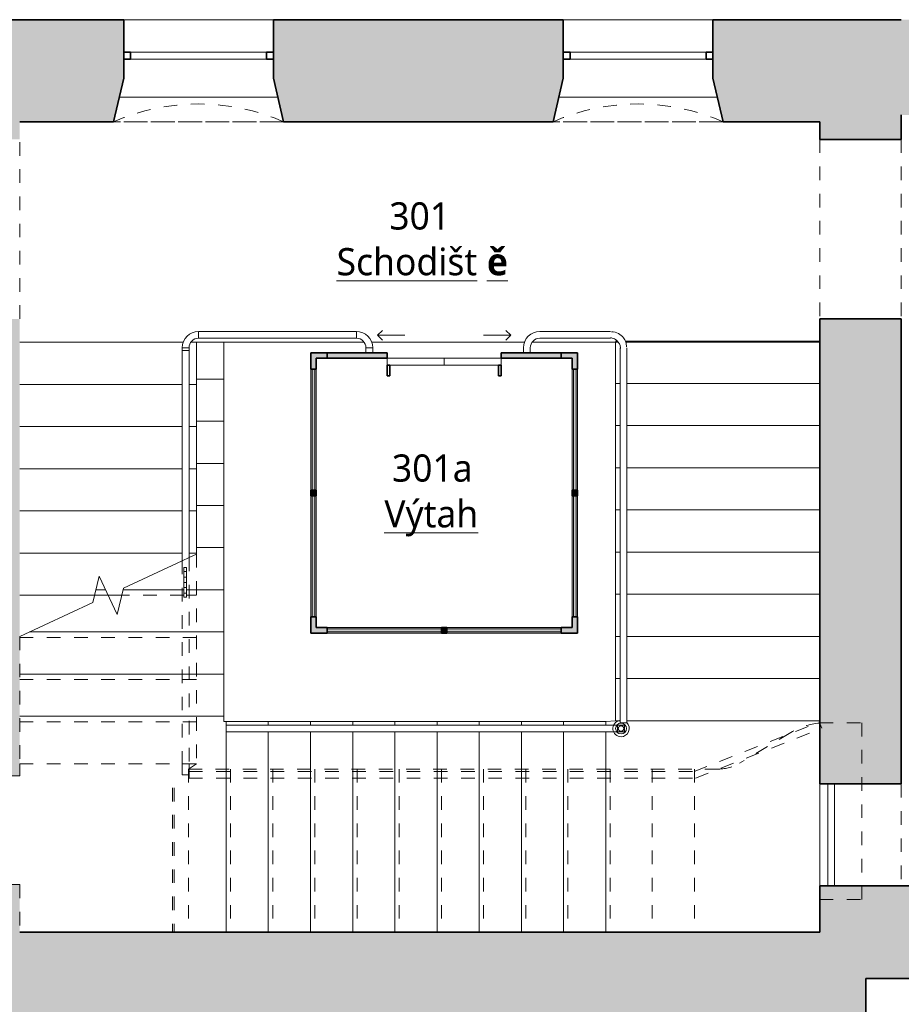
# Model space of a CAD drawing. Header units: metres. Extents: x -0.2 to 44.7, y -1.1 to 28.
# Tile 4 of 11: x 11.3 to 17.8, y 7.5 to 14.7. Entities that reach past the tile are written whole.
import ezdxf

# ---------------------------------------------------------------- set-up
doc = ezdxf.new("R2010")
doc.units = ezdxf.units.M
for name, pattern in [('AV - Carkovana 2mm', [0.0027, 0.002, -0.0007]), ('AV - Cerch_ 1 tecka 4mm', [0.006, 0.004, -0.001, 0, -0.001]), ('AV - Cerch_ 2 tecky 2mm', [0.0038, 0.002, -0.0006, 0, -0.0006, 0, -0.0006]), ('AV - Cerch_ 2 tecky 4mm', [0.008, 0.004, -0.0015, 0, -0.001, 0, -0.0015])]:
    doc.linetypes.add(name, pattern=pattern)
doc.layers.add('AV-MISTNOSTI', color=5, linetype='Continuous', lineweight=5, true_color=0x0000ff)
doc.layers.add('AV-SRAFY', color=7, linetype='Continuous', lineweight=35)
doc.layers.add('AV-STAVBA', color=7, linetype='Continuous', lineweight=18)
doc.styles.add('Trebuchet MS_B', font='trebuc.ttf', dxfattribs={"height": 0.2})

# ---------------------------------------------------------------- blocks, each defined once
blk = doc.blocks.new('GM_Otvor_obdélníkový - 1320x2750-1000893-3NP')
at = {"layer": 'AV-STAVBA', "color": 254, "linetype": 'AV - Cerch_ 1 tecka 4mm', "lineweight": 13, "true_color": 0xcccccc}
for p, q in [((-0.66, 0.315), (0.66, 0.315)), ((-0.66, -0.315), (0.66, -0.315)), ((-0.66, -0.315), (0.66, -0.315))]:
    blk.add_line(p, q, dxfattribs=at)
blk = doc.blocks.new('GM_Otvor_obdélníkový - 1320x2750-1001117-3NP')
at = {"layer": 'AV-STAVBA', "color": 254, "linetype": 'AV - Cerch_ 1 tecka 4mm', "lineweight": 13, "true_color": 0xcccccc}
for p, q in [((-0.66, 0.3), (0.66, 0.3)), ((-0.66, -0.3), (0.66, -0.3)), ((-0.66, -0.3), (0.66, -0.3))]:
    blk.add_line(p, q, dxfattribs=at)
blk = doc.blocks.new('GM_Otvor_obdélníkový - 750x2500-1001405-3NP')
at = {"layer": 'AV-STAVBA', "color": 254, "linetype": 'AV - Cerch_ 1 tecka 4mm', "lineweight": 13, "true_color": 0xcccccc}
for p, q in [((-0.375, 0.3), (0.375, 0.3)), ((-0.375, -0.3), (0.375, -0.3)), ((-0.375, -0.3), (0.375, -0.3))]:
    blk.add_line(p, q, dxfattribs=at)
blk = doc.blocks.new('Systémový panel - Prosklený panel - Interiérový-1045395-3NP')
at = {"layer": 'AV-STAVBA', "true_color": 0xcccccc}
blk.add_hatch(color=254, dxfattribs=at).paths.add_polyline_path([(-0.445, 0.01), (-0.445, -0.01), (0.445, -0.01), (0.445, 0.01), (-0.322, 0.01)])
at = {"layer": 'AV-STAVBA', "color": 254, "true_color": 0xcccccc}
for p, q in [((0.445, 0.01), (-0.445, 0.01)), ((-0.445, 0.01), (-0.445, -0.01)), ((0.445, -0.01), (0.445, 0.01)), ((-0.445, -0.01), (0.445, -0.01))]:
    blk.add_line(p, q, dxfattribs=at)
blk = doc.blocks.new('Systémový panel - Prosklený panel - Interiérový-1045121-3NP')
at = {"layer": 'AV-STAVBA', "true_color": 0xcccccc}
blk.add_hatch(color=254, dxfattribs=at).paths.add_polyline_path([(-0.42, 0.01), (-0.42, -0.01), (0.42, -0.01), (0.42, 0.01)])
at = {"layer": 'AV-STAVBA', "color": 254, "true_color": 0xcccccc}
for p, q in [((0.42, 0.01), (-0.42, 0.01)), ((-0.42, 0.01), (-0.42, -0.01)), ((0.42, -0.01), (0.42, 0.01)), ((-0.42, -0.01), (0.42, -0.01))]:
    blk.add_line(p, q, dxfattribs=at)
blk = doc.blocks.new('L Corner Mullion - 100x100-1395317-3NP')
at = {"layer": 'AV-STAVBA', "true_color": 0xcccccc}
blk.add_hatch(color=254, dxfattribs=at).paths.add_polyline_path([(0.02, 0.1), (-0.02, 0.1), (-0.02, 0.02), (-0.1, 0.02), (-0.1, -0.02), (0.02, -0.02), (0.02, -0.0082)])
at = {"layer": 'AV-STAVBA', "color": 254, "lineweight": 35, "true_color": 0xcccccc}
for p, q in [((0.02, 0.1), (-0.02, 0.1)), ((-0.02, 0.1), (-0.02, 0.02)), ((0.02, -0.02), (0.02, 0.1)), ((-0.02, 0.02), (-0.1, 0.02)), ((-0.1, 0.02), (-0.1, -0.02)), ((-0.1, -0.02), (0.02, -0.02))]:
    blk.add_line(p, q, dxfattribs=at)
blk = doc.blocks.new('L Corner Mullion - 100x100-1395318-3NP')
at = {"layer": 'AV-STAVBA', "true_color": 0xcccccc}
blk.add_hatch(color=254, dxfattribs=at).paths.add_polyline_path([(0.02, 0.1), (0.02, -0.02), (-0.1, -0.02), (-0.1, 0.02), (-0.02, 0.02), (-0.02, 0.1)])
at = {"layer": 'AV-STAVBA', "color": 254, "lineweight": 35, "true_color": 0xcccccc}
for p, q in [((-0.02, 0.1), (0.02, 0.1)), ((-0.02, 0.02), (-0.02, 0.1)), ((0.02, 0.1), (0.02, -0.02)), ((-0.1, -0.02), (-0.1, 0.02)), ((-0.1, 0.02), (-0.02, 0.02)), ((0.02, -0.02), (-0.1, -0.02))]:
    blk.add_line(p, q, dxfattribs=at)
blk = doc.blocks.new('Obdélníková příčel - Koncepční příčel interiérová 40_40-1045116-3NP')
at = {"layer": 'AV-STAVBA', "true_color": 0xcccccc}
blk.add_hatch(color=254, dxfattribs=at).paths.add_polyline_path([(-0.02, -0.02), (-0.02, 0.02), (0.02, 0.02), (0.02, -0.02)])
at = {"layer": 'AV-STAVBA', "color": 254, "lineweight": 35, "true_color": 0xcccccc}
for p, q in [((-0.02, 0.02), (0.02, 0.02)), ((-0.02, -0.02), (-0.02, 0.02)), ((0.02, 0.02), (0.02, -0.02)), ((0.02, -0.02), (-0.02, -0.02))]:
    blk.add_line(p, q, dxfattribs=at)
blk = doc.blocks.new('L Corner Mullion - 100x100-1044972-3NP')
at = {"layer": 'AV-STAVBA', "true_color": 0xcccccc}
blk.add_hatch(color=254, dxfattribs=at).paths.add_polyline_path([(0.02, 0.1), (-0.02, 0.1), (-0.02, 0.02), (-0.1, 0.02), (-0.1, -0.02), (0.02, -0.02)])
at = {"layer": 'AV-STAVBA', "color": 254, "lineweight": 35, "true_color": 0xcccccc}
for p, q in [((0.02, 0.1), (-0.02, 0.1)), ((-0.02, 0.1), (-0.02, 0.02)), ((0.02, -0.02), (0.02, 0.1)), ((-0.02, 0.02), (-0.1, 0.02)), ((-0.1, 0.02), (-0.1, -0.02)), ((-0.1, -0.02), (0.02, -0.02))]:
    blk.add_line(p, q, dxfattribs=at)
blk = doc.blocks.new('Obdélníková příčel - Koncepční příčel interiérová 80_40-1045391-3NP')
at = {"layer": 'AV-STAVBA', "color": 254, "true_color": 0xcccccc}
for p, q in [((13.4248, 10.3582), (13.4248, 11.2482)), ((13.4648, 11.2482), (13.4648, 10.3582))]:
    blk.add_line(p, q, dxfattribs=at)
blk = doc.blocks.new('Obdélníková příčel - Koncepční příčel interiérová 80_40-1045120-3NP')
at = {"layer": 'AV-STAVBA', "color": 254, "true_color": 0xcccccc}
for p, q in [((14.4248, 10.2782), (15.2648, 10.2782)), ((15.2648, 10.2382), (14.4248, 10.2382))]:
    blk.add_line(p, q, dxfattribs=at)
blk = doc.blocks.new('WI_2-2_bez středního sloupku - 1100x2250-1255372-3NP')
at = {"layer": 'AV-STAVBA', "color": 254, "linetype": 'AV - Cerch_ 1 tecka 4mm', "lineweight": 13, "true_color": 0xcccccc}
for p, q in [((0.55, 0.375), (-0.55, 0.375)), ((0.55, -0.375), (-0.55, -0.375))]:
    blk.add_line(p, q, dxfattribs=at)
at = {"layer": 'AV-STAVBA', "color": 254, "lineweight": 35, "true_color": 0xcccccc}
for p, q in [((-0.5, 0.135), (-0.55, 0.135)), ((-0.55, 0.085), (-0.5, 0.085)), ((-0.5, 0.085), (-0.5, 0.135)), ((0.55, 0.135), (0.5, 0.135)), ((0.5, 0.135), (0.5, 0.085)), ((0.5, 0.085), (0.55, 0.085))]:
    blk.add_line(p, q, dxfattribs=at)
at = {"layer": 'AV-STAVBA', "color": 254, "true_color": 0xcccccc}
for p, q in [((-0.5, 0.135), (0.5, 0.135)), ((0.5, 0.085), (-0.5, 0.085))]:
    blk.add_line(p, q, dxfattribs=at)
blk = doc.blocks.new('GM_Nika se zkoseným ostěním a klenutým nadpražím - 1050x2350-1255415-3NP')
at = {"layer": 'AV-STAVBA', "color": 254, "linetype": 'AV - Cerch_ 1 tecka 4mm', "lineweight": 13, "true_color": 0xcccccc}
for p, q in [((0.55, 0.375), (-0.55, 0.375)), ((0.625, -0.375), (-0.625, -0.375))]:
    blk.add_line(p, q, dxfattribs=at)
blk.add_arc((0, -1.8071), 1.5625, 66.42182, 113.57818, dxfattribs=at)
blk = doc.blocks.new('GM_Nika_zkosené ostění - v900-1255914-3NP')
at = {"layer": 'AV-STAVBA', "color": 254, "linetype": 'AV - Cerch_ 1 tecka 4mm', "lineweight": 13, "true_color": 0xcccccc}
blk.add_line((-0.5, 0.375), (0.75, 0.375), dxfattribs=at)
blk = doc.blocks.new('Railing - BA_Zdobný sloupek zábradlí-1391636-3NP')
at = {"layer": 'AV-STAVBA', "color": 254, "true_color": 0xcccccc}
for p, q in [((0.025, 0.025), (-0.025, 0.025)), ((-0.025, 0.025), (-0.025, -0.025)), ((0.025, -0.025), (0.025, 0.025)), ((-0.025, -0.025), (0.025, -0.025))]:
    blk.add_line(p, q, dxfattribs=at)
at = {"layer": 'AV-STAVBA', "color": 254, "true_color": 0xcccccc, "flags": 128}
for points in [[(0.02, 0), (0.02, 0.0008), (0.0199, 0.0016), (0.0199, 0.0024), (0.0197, 0.0032), (0.0196, 0.004), (0.0194, 0.0048), (0.0192, 0.0055), (0.019, 0.0063), (0.0187, 0.007), (0.0184, 0.0078), (0.0181, 0.0085), (0.0177, 0.0092), (0.0174, 0.0099), (0.0169, 0.0106), (0.0165, 0.0113), (0.016, 0.0119), (0.0156, 0.0126), (0.015, 0.0132), (0.0145, 0.0138), (0.0139, 0.0143), (0.0133, 0.0149), (0.0127, 0.0154), (0.0121, 0.0159), (0.0115, 0.0164), (0.0108, 0.0168), (0.0101, 0.0172), (0.0094, 0.0176), (0.0087, 0.018), (0.008, 0.0183), (0.0072, 0.0186), (0.0065, 0.0189), (0.0057, 0.0192), (0.005, 0.0194), (0.0042, 0.0196), (0.0034, 0.0197), (0.0026, 0.0198), (0.0018, 0.0199), (0.001, 0.02), (0.0002, 0.02), (-0.0006, 0.02), (-0.0014, 0.02), (-0.0022, 0.0199), (-0.003, 0.0198), (-0.0038, 0.0196), (-0.0045, 0.0195), (-0.0053, 0.0193), (-0.0061, 0.0191), (-0.0068, 0.0188), (-0.0076, 0.0185), (-0.0083, 0.0182), (-0.009, 0.0178), (-0.0097, 0.0175), (-0.0104, 0.0171), (-0.0111, 0.0166), (-0.0118, 0.0162), (-0.0124, 0.0157), (-0.013, 0.0152), (-0.0136, 0.0146), (-0.0142, 0.0141), (-0.0147, 0.0135), (-0.0153, 0.0129), (-0.0158, 0.0123), (-0.0163, 0.0116), (-0.0167, 0.011), (-0.0171, 0.0103), (-0.0175, 0.0096), (-0.0179, 0.0089), (-0.0182, 0.0082), (-0.0186, 0.0074), (-0.0188, 0.0067), (-0.0191, 0.0059), (-0.0193, 0.0052), (-0.0195, 0.0044), (-0.0197, 0.0036), (-0.0198, 0.0028), (-0.0199, 0.002), (-0.02, 0.0012), (-0.02, 0.0004), (-0.02, 0)], [(-0.02, 0), (-0.02, -0.0008), (-0.0199, -0.0016), (-0.0199, -0.0024), (-0.0197, -0.0032), (-0.0196, -0.004), (-0.0194, -0.0048), (-0.0192, -0.0055), (-0.019, -0.0063), (-0.0187, -0.007), (-0.0184, -0.0078), (-0.0181, -0.0085), (-0.0177, -0.0092), (-0.0174, -0.0099), (-0.0169, -0.0106), (-0.0165, -0.0113), (-0.016, -0.0119), (-0.0156, -0.0126), (-0.015, -0.0132), (-0.0145, -0.0138), (-0.0139, -0.0143), (-0.0133, -0.0149), (-0.0127, -0.0154), (-0.0121, -0.0159), (-0.0115, -0.0164), (-0.0108, -0.0168), (-0.0101, -0.0172), (-0.0094, -0.0176), (-0.0087, -0.018), (-0.008, -0.0183), (-0.0072, -0.0186), (-0.0065, -0.0189), (-0.0057, -0.0192), (-0.005, -0.0194), (-0.0042, -0.0196), (-0.0034, -0.0197), (-0.0026, -0.0198), (-0.0018, -0.0199), (-0.001, -0.02), (-0.0002, -0.02), (0.0006, -0.02), (0.0014, -0.02), (0.0022, -0.0199), (0.003, -0.0198), (0.0038, -0.0196), (0.0045, -0.0195), (0.0053, -0.0193), (0.0061, -0.0191), (0.0068, -0.0188), (0.0076, -0.0185), (0.0083, -0.0182), (0.009, -0.0178), (0.0097, -0.0175), (0.0104, -0.0171), (0.0111, -0.0166), (0.0118, -0.0162), (0.0124, -0.0157), (0.013, -0.0152), (0.0136, -0.0146), (0.0142, -0.0141), (0.0147, -0.0135), (0.0153, -0.0129), (0.0158, -0.0123), (0.0163, -0.0116), (0.0167, -0.011), (0.0171, -0.0103), (0.0175, -0.0096), (0.0179, -0.0089), (0.0182, -0.0082), (0.0186, -0.0074), (0.0188, -0.0067), (0.0191, -0.0059), (0.0193, -0.0052), (0.0195, -0.0044), (0.0197, -0.0036), (0.0198, -0.0028), (0.0199, -0.002), (0.02, -0.0012), (0.02, -0.0004), (0.02, 0)]]:
    blk.add_lwpolyline(points, dxfattribs=at)
at = {"layer": 'AV-STAVBA', "color": 254, "true_color": 0xcccccc}
for radius, start, end in [(0.06, 11.67278, 180), (0.04, 0, 180), (0.06, 180, 316.1293), (0.04, 180, 360)]:
    blk.add_arc((0, 0), radius, start, end, dxfattribs=at)
blk = doc.blocks.new('Railing - Railing-1395246-3NP')
at = {"layer": 'AV-STAVBA', "color": 254, "true_color": 0xcccccc}
for p, q in [((12.8023, 9.5609), (15.5923, 9.5609)), ((12.8023, 9.5109), (12.8023, 9.5609)), ((15.5923, 9.5609), (15.6798, 9.5609)), ((12.8023, 9.5109), (15.5923, 9.5109)), ((15.5923, 9.5109), (15.6798, 9.5109))]:
    blk.add_line(p, q, dxfattribs=at)
at = {"rotation": 89.9999999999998}
blk.add_blockref('Railing - BA_Zdobný sloupek zábradlí-1391636-3NP', (15.7048, 9.5359), dxfattribs=at)
blk = doc.blocks.new('Railing - Railing-1395252-3NP')
at = {"layer": 'AV-STAVBA', "color": 254, "true_color": 0xcccccc}
for p, q in [((15.6281, 12.4559), (15.1081, 12.4559)), ((15.6281, 12.4059), (15.1081, 12.4059)), ((14.9881, 12.3359), (14.9881, 12.2982)), ((15.0381, 12.3359), (15.0381, 12.2982)), ((15.6981, 9.5782), (15.6981, 12.3359)), ((15.7481, 9.5782), (15.7481, 12.3359)), ((15.7481, 9.5782), (15.6981, 9.5782))]:
    blk.add_line(p, q, dxfattribs=at)
for radius in [0.12, 0.07]:
    blk.add_arc((15.1081, 12.3359), radius, 90, 180, dxfattribs=at)
for points, knots in [([(15.7012, 12.3294), (15.7012, 12.3372), (15.6987, 12.3535), (15.688, 12.3745), (15.6734, 12.3903), (15.6574, 12.401), (15.6418, 12.4068), (15.6319, 12.4084), (15.6281, 12.4087)], [7.068583, 7.068583, 7.068583, 7.068583, 7.382743, 7.696902, 7.932521, 8.168141, 8.40376, 8.553039, 8.553039, 8.553039, 8.553039]), ([(15.7451, 12.3425), (15.7451, 12.3545), (15.7413, 12.378), (15.7228, 12.4141), (15.6875, 12.4443), (15.6527, 12.4528), (15.6347, 12.4528)], [7.068583, 7.068583, 7.068583, 7.068583, 7.382743, 7.696902, 8.168141, 8.63938, 8.63938, 8.63938, 8.63938])]:
    blk.add_open_spline(points, degree=3, knots=knots, dxfattribs=at)
blk = doc.blocks.new('DO_2_Ocel__posuvné_výtahové - 800x1970-1045821-3NP')
at = {"layer": 'AV-STAVBA', "color": 254, "lineweight": 35, "true_color": 0xcccccc}
for p, q in [((-0.4, 0.15), (-0.42, 0.15)), ((-0.42, 0.15), (-0.42, 0.07)), ((-0.4, 0.07), (-0.4, 0.15)), ((0.42, 0.15), (0.4, 0.15)), ((0.4, 0.15), (0.4, 0.07)), ((0.42, 0.07), (0.42, 0.15)), ((-0.42, 0.07), (-0.4, 0.07)), ((0.4, 0.07), (0.42, 0.07))]:
    blk.add_line(p, q, dxfattribs=at)
at = {"layer": 'AV-STAVBA', "color": 254, "linetype": 'AV - Cerch_ 1 tecka 4mm', "true_color": 0xcccccc}
blk.add_line((-0.52, 0.02), (0.52, 0.02), dxfattribs=at)
at = {"layer": 'AV-STAVBA', "color": 254, "true_color": 0xcccccc}
for p, q in [((-0.42, 0.07), (0, 0.07)), ((-0.42, 0.02), (-0.42, 0.07)), ((0, 0.02), (-0.42, 0.02)), ((0, 0.07), (0.42, 0.07)), ((0, 0.07), (0.42, 0.07)), ((0, 0.02), (0, 0.07)), ((0.42, 0.02), (0, 0.02)), ((0.42, 0.07), (0.42, 0.02)), ((-0.4896, -0.15), (-0.4542, -0.1146)), ((0.4896, -0.15), (0.4542, -0.1146)), ((-0.4896, -0.15), (-0.2896, -0.15)), ((-0.4896, -0.15), (-0.4542, -0.1854)), ((0.4896, -0.15), (0.2896, -0.15)), ((0.4896, -0.15), (0.4542, -0.1854))]:
    blk.add_line(p, q, dxfattribs=at)
blk = doc.blocks.new('Railing - Railing-1395376-3NP')
at = {"layer": 'AV-STAVBA', "color": 254, "true_color": 0xcccccc}
for p, q in [((12.5994, 12.4059), (12.5994, 12.4559)), ((13.7594, 12.4559), (12.5994, 12.4559)), ((12.5994, 12.4059), (12.5994, 12.4559)), ((13.7594, 12.4559), (13.7594, 12.4059)), ((13.7594, 12.4559), (13.7594, 12.4059)), ((12.5994, 12.4059), (13.7594, 12.4059)), ((12.4794, 12.3359), (12.5294, 12.3359)), ((12.4794, 12.3359), (12.5294, 12.3359)), ((12.4794, 12.3359), (12.4794, 12.3159)), ((12.5294, 12.3159), (12.5294, 12.3359)), ((13.8294, 12.3359), (13.8794, 12.3359)), ((13.8294, 12.3359), (13.8294, 12.2982)), ((13.8294, 12.3359), (13.8794, 12.3359)), ((13.8794, 12.2982), (13.8794, 12.3359))]:
    blk.add_line(p, q, dxfattribs=at)
for centre, radius, start, end in [((12.5994, 12.3359), 0.12, 90, 180), ((13.7594, 12.3359), 0.12, 0, 90), ((12.5994, 12.3359), 0.07, 90, 180), ((13.7594, 12.3359), 0.07, 0, 90)]:
    blk.add_arc(centre, radius, start, end, dxfattribs=at)
blk = doc.blocks.new('Railing - BA_Panel zábradlí-1398140-3NP')
at = {"layer": 'AV-STAVBA', "color": 254, "true_color": 0xcccccc}
for p, q in [((-0.0274, 0.08), (-0.0274, 0.11)), ((-0.0274, 0.11), (-0.0074, 0.11)), ((-0.0074, 0.08), (-0.0274, 0.08)), ((-0.0274, 0.08), (-0.0274, 0.0377)), ((-0.0074, 0.11), (-0.0074, 0.08)), ((-0.0074, 0.0377), (-0.0074, 0.08)), ((-0.0274, 0), (-0.0274, 0.0377)), ((-0.0074, 0.0377), (-0.0274, 0.0377)), ((-0.0274, -0.0377), (-0.0274, 0)), ((-0.0274, 0), (-0.0074, 0)), ((-0.0074, 0.0377), (-0.0074, 0)), ((-0.0074, 0), (-0.0074, -0.0377)), ((-0.0274, -0.0377), (-0.0274, -0.08)), ((-0.0274, -0.0377), (-0.0074, -0.0377)), ((-0.0074, -0.08), (-0.0074, -0.0377)), ((-0.0274, -0.08), (-0.0074, -0.08)), ((-0.0274, -0.11), (-0.0274, -0.08)), ((-0.0274, -0.11), (-0.0074, -0.11)), ((-0.0074, -0.08), (-0.0074, -0.11))]:
    blk.add_line(p, q, dxfattribs=at)
blk = doc.blocks.new('Railing - Railing-1398137-3NP')
at = {"layer": 'AV-STAVBA', "color": 254, "true_color": 0xcccccc}
for p, q in [((12.4794, 12.3159), (12.5294, 12.3159)), ((12.4794, 12.3159), (12.4794, 10.7699)), ((12.5294, 12.3159), (12.5294, 10.7932)), ((12.4794, 10.7699), (12.5294, 10.7932))]:
    blk.add_line(p, q, dxfattribs=at)
at = {"layer": 'AV-STAVBA', "color": 254, "linetype": 'AV - Cerch_ 2 tecky 2mm', "true_color": 0xcccccc}
for p, q in [((12.5294, 10.7932), (12.5294, 9.2759)), ((12.4794, 10.7699), (12.4794, 9.2759)), ((12.4794, 9.2759), (12.4794, 9.1959)), ((12.5294, 9.2759), (12.5294, 9.1959)), ((12.5294, 9.1959), (12.4794, 9.1959))]:
    blk.add_line(p, q, dxfattribs=at)
blk.add_blockref('Railing - BA_Panel zábradlí-1398140-3NP', (12.5194, 10.6109))
blk = doc.blocks.new('Railing - Railing-1398164-3NP')
at = {"layer": 'AV-STAVBA', "color": 254, "linetype": 'AV - Cerch_ 2 tecky 2mm', "true_color": 0xcccccc}
for p, q in [((16.2429, 9.2209), (17.1611, 9.5843)), ((17.1611, 9.5843), (17.1795, 9.5378)), ((16.2524, 9.1709), (17.1795, 9.5378)), ((12.5294, 9.2209), (16.2429, 9.2209)), ((12.5294, 9.1709), (12.5294, 9.2209)), ((12.5294, 9.1709), (16.2524, 9.1709))]:
    blk.add_line(p, q, dxfattribs=at)
blk = doc.blocks.new('SFR_IPE - IPE 220-1424734-3NP')
at = {"layer": 'AV-STAVBA', "color": 254, "linetype": 'AV - Carkovana 2mm', "true_color": 0xcccccc}
for p, q in [((0.541, 0.0065), (-0.5212, 0.0065)), ((0.541, -0.0065), (-0.5212, -0.0065))]:
    blk.add_line(p, q, dxfattribs=at)
blk = doc.blocks.new('Railing - Railing-1425672-3NP')
at = {"layer": 'AV-STAVBA', "color": 254, "true_color": 0xcccccc}
for p, q in [((17.2248, 9.1282), (17.2248, 8.3782)), ((17.2748, 8.3782), (17.2748, 9.1282))]:
    blk.add_line(p, q, dxfattribs=at)
blk = doc.blocks.new('D0089 - 1514 - OÚPSŘ_Benešova_rvt-1-3NP')
at = {"layer": 'AV-SRAFY', "lineweight": 18, "true_color": 0xcccccc}
h = blk.add_hatch(color=254, dxfattribs=at)
h.paths.add_polyline_path([(10.6548, 13.9982), (11.9748, 13.9982), (12.0498, 14.3182), (12.0498, 14.7482), (10.1898, 14.7482), (10.1898, 14.3182), (10.2648, 13.9982)])
h.paths.add_polyline_path([(15.2048, 13.9982), (15.2798, 14.3182), (15.2798, 14.7482), (13.1498, 14.7482), (13.1498, 14.3182), (13.2248, 13.9982)])
h.paths.add_polyline_path([(4.8748, 13.9982), (5.8548, 13.9982), (5.9298, 14.3182), (5.9298, 14.7482), (4.4098, 14.7482), (4.4098, 14.3182), (4.4848, 13.9982), (4.7248, 13.9982)])
h.paths.add_polyline_path([(17.5911, 13.9982), (17.7648, 13.9982), (17.7648, 14.7482), (16.3798, 14.7482), (16.3798, 14.3182), (16.4548, 13.9982), (17.3385, 13.9982)])
h.paths.add_polyline_path([(8.5148, 13.9982), (9.0148, 13.9982), (9.0898, 14.3182), (9.0898, 14.7482), (7.0298, 14.7482), (7.0298, 14.3182), (7.1048, 13.9982), (8.4973, 13.9982)])
h.paths.add_polyline_path([(0.7148, 13.9982), (0.7898, 14.3182), (0.7898, 14.7482), (0.2248, 14.7482), (0.2248, 13.9982)])
h.paths.add_polyline_path([(3.1926, 13.9982), (3.2348, 13.9982), (3.3098, 14.3182), (3.3098, 14.7482), (1.8898, 14.7482), (1.8898, 14.3182), (1.9648, 13.9982)])
at = {"layer": 'AV-SRAFY', "lineweight": 5, "true_color": 0xcccccc}
h = blk.add_hatch(color=254, dxfattribs=at)
h.paths.add_polyline_path([(39.2348, 14.0482), (39.2348, 14.7482), (38.5248, 14.7482), (38.5248, 14.3082), (38.5998, 14.0482)])
h.paths.add_polyline_path([(35.7548, 14.0482), (37.3498, 14.0482), (37.4248, 14.3082), (37.4248, 14.7482), (35.6798, 14.7482), (35.6798, 14.3082)])
h.paths.add_polyline_path([(24.9948, 14.0482), (26.0848, 14.0482), (26.0848, 14.7482), (24.8748, 14.7482), (24.8748, 14.0482), (24.9748, 14.0482)])
h.paths.add_polyline_path([(24.4114, 14.0482), (24.4248, 14.0482), (24.4248, 14.7482), (23.8998, 14.7482), (23.8998, 14.0482), (23.9798, 14.0482)])
h.paths.add_polyline_path([(34.5048, 14.0482), (34.5798, 14.3082), (34.5798, 14.7482), (33.3798, 14.7482), (33.3798, 14.3082), (33.4548, 14.0482), (34.1648, 14.0482)])
h.paths.add_polyline_path([(27.5148, 14.0482), (29.2048, 14.0482), (29.2798, 14.3082), (29.2798, 14.7482), (27.5148, 14.7482), (27.5148, 14.3482)])
h.paths.add_polyline_path([(32.2048, 14.0482), (32.2798, 14.3082), (32.2798, 14.7482), (30.3798, 14.7482), (30.3798, 14.3082), (30.4548, 14.0482), (31.4843, 14.0482)])
h.paths.add_polyline_path([(22.8848, 14.0482), (23.1998, 14.0482), (23.1998, 14.7482), (22.6548, 14.7482), (22.6548, 14.0482), (22.8048, 14.0482)])
h.paths.add_polyline_path([(21.6448, 14.0482), (22.2048, 14.0482), (22.2048, 14.7482), (20.9048, 14.7482), (20.9048, 14.2982), (20.9798, 14.0482), (21.3801, 14.0482)])
h.paths.add_polyline_path([(18.5298, 14.0482), (18.6048, 14.2982), (18.6048, 14.7482), (17.7648, 14.7482), (17.7648, 14.0482), (18.3489, 14.0482)])
h.paths.add_polyline_path([(19.6048, 14.2982), (19.9048, 14.2982), (19.9048, 14.7482), (19.6048, 14.7482)])
at = {"layer": 'AV-SRAFY', "lineweight": 18, "true_color": 0xcccccc}
h = blk.add_hatch(color=254, dxfattribs=at)
h.paths.add_polyline_path([(10.9248, 7.7082), (11.2848, 7.7082), (11.2848, 8.3882), (10.6548, 8.3882), (10.6548, 7.7082)])
h.paths.add_polyline_path([(11.2848, 9.1882), (11.2848, 12.5482), (10.6548, 12.5482), (10.6548, 9.1882), (11.276, 9.1882)])
h.paths.add_polyline_path([(11.276, 13.8682), (11.2848, 13.8682), (11.2848, 13.9982), (10.6548, 13.9982), (10.6548, 13.8682)])
h = blk.add_hatch(color=254, dxfattribs=at)
h.paths.add_polyline_path([(17.5048, 8.0382), (17.7648, 8.0382), (17.7648, 8.3782), (17.1648, 8.3782), (17.1648, 8.0382), (17.3385, 8.0382)])
h.paths.add_polyline_path([(17.3385, 9.1282), (17.7648, 9.1282), (17.7648, 12.5482), (17.1648, 12.5482), (17.1648, 9.1282)])
h.paths.add_polyline_path([(17.5911, 13.8682), (17.7648, 13.8682), (17.7648, 13.9982), (17.1648, 13.9982), (17.1648, 13.8682), (17.3385, 13.8682)])
h = blk.add_hatch(color=254, dxfattribs=at)
h.paths.add_polyline_path([(13.5448, 12.2582), (13.9848, 12.2582), (13.9848, 12.2982), (13.5448, 12.2982), (13.5448, 12.2864)])
h.paths.add_polyline_path([(15.2648, 12.2582), (15.2648, 12.2982), (14.8248, 12.2982), (14.8248, 12.2582)])
h = blk.add_hatch(color=254, dxfattribs=at)
h.paths.add_polyline_path([(32.5648, 7.6982), (39.2348, 7.6982), (39.2348, 8.3782), (32.5648, 8.3782)])
h.paths.add_polyline_path([(19.0224, 7.6982), (19.0224, 8.3782), (17.7648, 8.3782), (17.7648, 8.0382), (17.5048, 8.0382), (17.5048, 7.6982), (18.0048, 7.6982), (18.0048, 7.8732), (18.6548, 7.8732), (18.6548, 7.6982)])
h.paths.add_polyline_path([(20.4224, 7.6982), (22.8123, 7.6982), (22.8123, 8.3782), (20.4224, 8.3782)])
h.paths.add_polyline_path([(30.7848, 7.6982), (31.1648, 7.6982), (31.1648, 8.3782), (29.9648, 8.3782), (29.9648, 7.8682), (28.7048, 7.8682), (28.7048, 8.3782), (24.2123, 8.3782), (24.2123, 7.6982), (30.6348, 7.6982)])
blk.add_hatch(color=254, dxfattribs=at).paths.add_polyline_path([(10.9248, 7.3582), (17.1548, 7.3582), (17.1548, 8.0382), (11.2848, 8.0382), (11.2848, 7.7082), (10.9248, 7.7082), (10.9248, 7.593)])
h = blk.add_hatch(color=254, dxfattribs=at)
h.paths.add_polyline_path([(17.3385, 1.0082), (17.5048, 1.0082), (17.5048, 5.9582), (17.1548, 5.9582), (17.1548, 1.0082)])
h.paths.add_polyline_path([(17.1548, 7.3582), (17.5048, 7.3582), (17.5048, 8.0382), (17.1548, 8.0382), (17.1548, 7.593)])
at = {"layer": 'AV-STAVBA', "color": 254, "lineweight": 35, "true_color": 0xcccccc}
for p, q in [((12.0498, 14.7482), (10.1898, 14.7482)), ((12.0498, 14.3182), (12.0498, 14.7482)), ((15.2798, 14.7482), (13.1498, 14.7482)), ((13.1498, 14.7482), (13.1498, 14.3182)), ((15.2798, 14.3182), (15.2798, 14.7482)), ((17.7648, 14.7482), (16.3798, 14.7482)), ((16.3798, 14.7482), (16.3798, 14.3182)), ((11.9748, 13.9982), (12.0498, 14.3182)), ((13.1498, 14.3182), (13.2248, 13.9982)), ((15.2048, 13.9982), (15.2798, 14.3182)), ((16.3798, 14.3182), (16.4548, 13.9982)), ((17.7648, 13.9982), (17.7648, 14.0482)), ((11.2848, 13.9982), (11.9748, 13.9982)), ((13.2248, 13.9982), (15.2048, 13.9982)), ((16.4548, 13.9982), (17.1648, 13.9982)), ((17.1648, 13.9982), (17.1648, 13.8682)), ((17.7648, 13.8682), (17.7648, 13.9982)), ((17.1648, 13.8682), (17.7648, 13.8682)), ((17.1648, 12.5482), (17.1648, 9.1282)), ((17.7648, 12.5482), (17.1648, 12.5482)), ((17.7648, 9.1282), (17.7648, 12.5482)), ((13.9848, 12.2982), (13.5448, 12.2982)), ((13.5448, 12.2982), (13.5448, 12.2582)), ((13.5448, 12.2582), (13.9848, 12.2582)), ((13.9848, 12.2582), (13.9848, 12.2982)), ((15.2648, 12.2982), (14.8248, 12.2982)), ((14.8248, 12.2982), (14.8248, 12.2582)), ((14.8248, 12.2582), (15.2648, 12.2582)), ((15.2648, 12.2582), (15.2648, 12.2982)), ((17.1648, 9.1282), (17.7648, 9.1282)), ((17.1648, 8.3782), (17.1648, 8.0382)), ((17.7648, 8.3782), (17.1648, 8.3782)), ((19.0224, 8.3782), (17.7648, 8.3782)), ((17.1548, 8.0382), (11.2848, 8.0382)), ((17.1648, 8.0382), (17.1548, 8.0382)), ((17.5048, 7.6982), (18.0048, 7.6982)), ((17.5048, 7.3582), (17.5048, 7.6982))]:
    blk.add_line(p, q, dxfattribs=at)
at = {"layer": 'AV-STAVBA', "color": 254, "true_color": 0xcccccc}
for p, q in [((12.0498, 14.7482), (13.1498, 14.7482)), ((15.2798, 14.7482), (16.3798, 14.7482)), ((12.017, 14.1782), (13.1826, 14.1782)), ((15.247, 14.1782), (16.4126, 14.1782)), ((15.6648, 12.3832), (15.6784, 12.3832)), ((15.7365, 12.3832), (17.1648, 12.3832)), ((12.4868, 12.3759), (11.2848, 12.3759)), ((12.5848, 12.3759), (12.5436, 12.3759)), ((12.5848, 12.3759), (12.5848, 12.0659)), ((12.5848, 12.3759), (13.8153, 12.3759)), ((12.7848, 12.3759), (12.7848, 12.1059)), ((13.8721, 12.3759), (14.9955, 12.3759)), ((15.0523, 12.3759), (15.6857, 12.3759)), ((15.6648, 12.0732), (15.6648, 12.3759)), ((15.7395, 12.3759), (17.1648, 12.3759)), ((12.7848, 12.1059), (12.5848, 12.1059)), ((12.7848, 12.1059), (12.7848, 11.7959)), ((12.4794, 12.0659), (11.2848, 12.0659)), ((12.5848, 12.0659), (12.5294, 12.0659)), ((12.5848, 12.0659), (12.5848, 11.7559)), ((15.6648, 11.7632), (15.6648, 12.0732)), ((15.6648, 12.0732), (15.6981, 12.0732)), ((15.7481, 12.0732), (17.1648, 12.0732)), ((12.4794, 11.7559), (11.2848, 11.7559)), ((12.5848, 11.7559), (12.5294, 11.7559)), ((12.7848, 11.7959), (12.5848, 11.7959)), ((12.5848, 11.7559), (12.5848, 11.4459)), ((12.7848, 11.7959), (12.7848, 11.4859)), ((15.6648, 11.4532), (15.6648, 11.7632)), ((15.6648, 11.7632), (15.6981, 11.7632)), ((15.7481, 11.7632), (17.1648, 11.7632)), ((12.4794, 11.4459), (11.2848, 11.4459)), ((12.5848, 11.4459), (12.5294, 11.4459)), ((12.7848, 11.4859), (12.5848, 11.4859)), ((12.5848, 11.4459), (12.5848, 11.1359)), ((12.7848, 11.4859), (12.7848, 11.1759)), ((15.6648, 11.1432), (15.6648, 11.4532)), ((15.6648, 11.4532), (15.6981, 11.4532)), ((15.7481, 11.4532), (17.1648, 11.4532)), ((12.7848, 11.1759), (12.5848, 11.1759)), ((12.7848, 11.1759), (12.7848, 10.8659)), ((12.4794, 11.1359), (11.2848, 11.1359)), ((12.5848, 11.1359), (12.5294, 11.1359)), ((12.5848, 11.1359), (12.5848, 10.8259)), ((15.6648, 10.8332), (15.6648, 11.1432)), ((15.6648, 11.1432), (15.6981, 11.1432)), ((15.7481, 11.1432), (17.1648, 11.1432)), ((12.7848, 10.8659), (12.5848, 10.8659)), ((12.7848, 10.8659), (12.7848, 10.5559)), ((12.4794, 10.8259), (11.2848, 10.8259)), ((12.5848, 10.8259), (12.5294, 10.8259)), ((12.5848, 10.8259), (12.5848, 10.819)), ((15.6648, 10.5232), (15.6648, 10.8332)), ((15.6648, 10.8332), (15.6981, 10.8332)), ((15.7481, 10.8332), (17.1648, 10.8332)), ((11.8344, 10.5159), (11.2848, 10.5159)), ((11.9162, 10.5559), (11.8441, 10.5559)), ((12.0353, 10.5159), (11.9348, 10.5159)), ((12.492, 10.5559), (12.045, 10.5559)), ((12.7848, 10.5559), (12.512, 10.5559)), ((12.7848, 10.5559), (12.7848, 10.2459)), ((15.6648, 10.2132), (15.6648, 10.5232)), ((15.6648, 10.5232), (15.6981, 10.5232)), ((15.7481, 10.5232), (17.1648, 10.5232)), ((12.7848, 10.2459), (11.3558, 10.2459)), ((12.7848, 10.2459), (12.7848, 9.9359)), ((15.6648, 9.9032), (15.6648, 10.2132)), ((15.6648, 10.2132), (15.6981, 10.2132)), ((15.7481, 10.2132), (17.1648, 10.2132)), ((12.7848, 9.9359), (11.2848, 9.9359)), ((12.7848, 9.9359), (12.7848, 9.6259)), ((15.6648, 9.5932), (15.6648, 9.9032)), ((15.6648, 9.9032), (15.6981, 9.9032)), ((15.7481, 9.9032), (17.1648, 9.9032)), ((12.7848, 9.6259), (11.2848, 9.6259)), ((12.7848, 9.5882), (12.7848, 9.6259)), ((12.8023, 9.5882), (12.7848, 9.5882)), ((12.8023, 9.5882), (12.8023, 9.5609)), ((12.8023, 9.5882), (13.1123, 9.5882)), ((13.1123, 9.5882), (13.4223, 9.5882)), ((13.1123, 9.5882), (13.1123, 9.5609)), ((13.4223, 9.5882), (13.7323, 9.5882)), ((13.4223, 9.5882), (13.4223, 9.5609)), ((13.7323, 9.5882), (14.0423, 9.5882)), ((13.7323, 9.5882), (13.7323, 9.5609)), ((14.0423, 9.5882), (14.3523, 9.5882)), ((14.0423, 9.5882), (14.0423, 9.5609)), ((14.3523, 9.5882), (14.6623, 9.5882)), ((14.3523, 9.5882), (14.3523, 9.5609)), ((14.6623, 9.5882), (14.9723, 9.5882)), ((14.6623, 9.5882), (14.6623, 9.5609)), ((14.9723, 9.5882), (15.2823, 9.5882)), ((14.9723, 9.5882), (14.9723, 9.5609)), ((15.2823, 9.5882), (15.5923, 9.5882)), ((15.2823, 9.5882), (15.2823, 9.5609)), ((15.6648, 9.5932), (15.5923, 9.5882)), ((15.5923, 9.5882), (15.5923, 9.5609)), ((15.6648, 9.5932), (15.6981, 9.5932)), ((15.7481, 9.5932), (17.1648, 9.5932)), ((12.8023, 9.5109), (12.8023, 8.0382)), ((13.1123, 9.5109), (13.1123, 8.0382)), ((13.4223, 9.5109), (13.4223, 8.0382)), ((13.7323, 9.5109), (13.7323, 8.0382)), ((14.0423, 9.5109), (14.0423, 8.0382)), ((14.3523, 9.5109), (14.3523, 8.0382)), ((14.6623, 9.5109), (14.6623, 8.0382)), ((14.9723, 9.5109), (14.9723, 8.0382)), ((15.2823, 9.5109), (15.2823, 8.0382)), ((15.5923, 9.5109), (15.5923, 8.0382)), ((17.1648, 9.1282), (17.1648, 8.3782))]:
    blk.add_line(p, q, dxfattribs=at)
at = {"layer": 'AV-STAVBA', "color": 254, "linetype": 'AV - Cerch_ 2 tecky 4mm', "true_color": 0xcccccc}
for p, q in [((12.4868, 12.3759), (11.2848, 12.3759)), ((12.5848, 12.3759), (12.5436, 12.3759)), ((12.7848, 12.1059), (12.5848, 12.1059)), ((12.4794, 12.0659), (11.2848, 12.0659)), ((12.5848, 12.0659), (12.5294, 12.0659)), ((15.6648, 12.0732), (15.6981, 12.0732)), ((15.7481, 12.0732), (17.1648, 12.0732)), ((12.4794, 11.7559), (11.2848, 11.7559)), ((12.5848, 11.7559), (12.5294, 11.7559)), ((12.7848, 11.7959), (12.5848, 11.7959)), ((15.6648, 11.7632), (15.6981, 11.7632)), ((15.7481, 11.7632), (17.1648, 11.7632)), ((12.4794, 11.4459), (11.2848, 11.4459)), ((12.5848, 11.4459), (12.5294, 11.4459)), ((12.7848, 11.4859), (12.5848, 11.4859)), ((15.6648, 11.4532), (15.6981, 11.4532)), ((15.7481, 11.4532), (17.1648, 11.4532)), ((12.7848, 11.1759), (12.5848, 11.1759)), ((12.4794, 11.1359), (11.2848, 11.1359)), ((12.5848, 11.1359), (12.5294, 11.1359)), ((15.6648, 11.1432), (15.6981, 11.1432)), ((15.7481, 11.1432), (17.1648, 11.1432)), ((12.7848, 10.8659), (12.5848, 10.8659)), ((12.4794, 10.8259), (11.2848, 10.8259)), ((12.5848, 10.8259), (12.5294, 10.8259)), ((12.5848, 10.819), (12.5848, 9.2759)), ((15.6648, 10.8332), (15.6981, 10.8332)), ((15.7481, 10.8332), (17.1648, 10.8332)), ((11.8344, 10.5159), (11.2848, 10.5159)), ((11.9348, 10.5159), (11.8344, 10.5159)), ((11.9348, 10.5159), (11.8344, 10.5159)), ((11.9162, 10.5559), (11.8441, 10.5559)), ((12.0353, 10.5159), (11.9348, 10.5159)), ((12.492, 10.5159), (12.0353, 10.5159)), ((12.492, 10.5159), (12.0353, 10.5159)), ((12.492, 10.5559), (12.045, 10.5559)), ((12.7848, 10.5559), (12.512, 10.5559)), ((12.5848, 10.5159), (12.512, 10.5159)), ((12.5848, 10.5159), (12.512, 10.5159)), ((15.6648, 10.5232), (15.6981, 10.5232)), ((15.7481, 10.5232), (17.1648, 10.5232)), ((11.2848, 10.2128), (11.2848, 9.2759)), ((12.7848, 10.2459), (11.3558, 10.2459)), ((15.6648, 10.2132), (15.6981, 10.2132)), ((15.7481, 10.2132), (17.1648, 10.2132)), ((12.5848, 10.2059), (11.2848, 10.2059)), ((12.5848, 10.2059), (11.2848, 10.2059)), ((12.7848, 9.9359), (11.2848, 9.9359)), ((12.5848, 9.8959), (11.2848, 9.8959)), ((12.5848, 9.8959), (11.2848, 9.8959)), ((15.6648, 9.9032), (15.6981, 9.9032)), ((15.7481, 9.9032), (17.1648, 9.9032)), ((12.7848, 9.6259), (11.2848, 9.6259)), ((12.5848, 9.5859), (11.2848, 9.5859)), ((12.5848, 9.5859), (11.2848, 9.5859)), ((12.8023, 9.5882), (12.8023, 9.5609)), ((13.1123, 9.5882), (13.1123, 9.5609)), ((13.4223, 9.5882), (13.4223, 9.5609)), ((13.7323, 9.5882), (13.7323, 9.5609)), ((14.0423, 9.5882), (14.0423, 9.5609)), ((14.3523, 9.5882), (14.3523, 9.5609)), ((14.6623, 9.5882), (14.6623, 9.5609)), ((14.9723, 9.5882), (14.9723, 9.5609)), ((15.2823, 9.5882), (15.2823, 9.5609)), ((15.5923, 9.5882), (15.5923, 9.5609)), ((15.6648, 9.5932), (15.6981, 9.5932)), ((15.7481, 9.5932), (17.1648, 9.5932)), ((17.1648, 9.5782), (17.1648, 8.2782)), ((17.1648, 9.5782), (17.4748, 9.5782)), ((17.1648, 9.5782), (17.1648, 8.2782)), ((17.4748, 9.5782), (17.4748, 8.2782)), ((12.8023, 9.5109), (12.8023, 8.0382)), ((13.1123, 9.5109), (13.1123, 8.0382)), ((13.4223, 9.5109), (13.4223, 8.0382)), ((13.7323, 9.5109), (13.7323, 8.0382)), ((14.0423, 9.5109), (14.0423, 8.0382)), ((14.3523, 9.5109), (14.3523, 8.0382)), ((14.6623, 9.5109), (14.6623, 8.0382)), ((14.9723, 9.5109), (14.9723, 8.0382)), ((15.2823, 9.5109), (15.2823, 8.0382)), ((15.5923, 9.5109), (15.5923, 8.0382)), ((16.9518, 9.5068), (16.5761, 9.2811)), ((11.2848, 9.2759), (11.2848, 9.1882)), ((12.5848, 9.2759), (11.2848, 9.2759)), ((12.5848, 9.2759), (11.2848, 9.2759)), ((12.5248, 9.2382), (12.5848, 9.2759)), ((12.5248, 9.2382), (12.5248, 8.0382)), ((12.5248, 9.2382), (16.2448, 9.2382)), ((12.5248, 9.2382), (12.5248, 8.0382)), ((12.8348, 9.2382), (12.8348, 8.0382)), ((12.8348, 9.2382), (12.8348, 8.0382)), ((13.1448, 9.2382), (13.1448, 8.0382)), ((13.1448, 9.2382), (13.1448, 8.0382)), ((13.4548, 9.2382), (13.4548, 8.0382)), ((13.4548, 9.2382), (13.4548, 8.0382)), ((13.7648, 9.2382), (13.7648, 8.0382)), ((13.7648, 9.2382), (13.7648, 8.0382)), ((14.0748, 9.2382), (14.0748, 8.0382)), ((14.0748, 9.2382), (14.0748, 8.0382)), ((14.3848, 9.2382), (14.3848, 8.0382)), ((14.3848, 9.2382), (14.3848, 8.0382)), ((14.6948, 9.2382), (14.6948, 8.0382)), ((14.6948, 9.2382), (14.6948, 8.0382)), ((15.0048, 9.2382), (15.0048, 8.0382)), ((15.0048, 9.2382), (15.0048, 8.0382)), ((15.3148, 9.2382), (15.3148, 8.0382)), ((15.3148, 9.2382), (15.3148, 8.0382)), ((15.6248, 9.2382), (15.6248, 8.0382)), ((15.6248, 9.2382), (15.6248, 8.0382)), ((15.9348, 9.2382), (15.9348, 8.0382)), ((15.9348, 9.2382), (15.9348, 8.0382)), ((16.4216, 9.2382), (16.2448, 9.2382)), ((16.2448, 9.2382), (16.2448, 8.0382)), ((16.2448, 9.2382), (16.2448, 8.0382)), ((11.2848, 9.1882), (10.8048, 9.1882)), ((10.8048, 8.3882), (11.2848, 8.3882)), ((11.2848, 8.3882), (11.2848, 8.0382)), ((17.1648, 8.0382), (17.1648, 8.2782)), ((17.1648, 8.2782), (17.4748, 8.2782)), ((11.2848, 8.0382), (12.5248, 8.0382)), ((12.5248, 8.0382), (16.2448, 8.0382)), ((16.2448, 8.0382), (17.1648, 8.0382))]:
    blk.add_line(p, q, dxfattribs=at)
at = {"layer": 'AV-STAVBA', "color": 254, "lineweight": 13, "true_color": 0xcccccc}
for p, q in [((12.5294, 10.7932), (12.5848, 10.819)), ((12.0481, 10.5687), (12.4794, 10.7699)), ((11.8215, 10.4631), (11.8688, 10.6575)), ((11.8688, 10.6575), (12.0008, 10.3743)), ((12.0008, 10.3743), (12.0481, 10.5687)), ((11.2848, 10.2128), (11.8215, 10.4631))]:
    blk.add_line(p, q, dxfattribs=at)
at = {"layer": 'AV-STAVBA', "color": 254, "linetype": 'AV - Cerch_ 2 tecky 4mm', "true_color": 0xcccccc}
for centre, radius, start, end in [((17.2093, 9.0782), 0.5, 95.10807, 121), ((16.4216, 9.5382), 0.3, 270, 301)]:
    blk.add_arc(centre, radius, start, end, dxfattribs=at)
at = {"layer": 'AV-STAVBA', "color": 254, "lineweight": 18, "true_color": 0xcccccc}
for name, p in [('GM_Nika se zkoseným ostěním a klenutým nadpražím - 1050x2350-1255415-3NP', (12.5998, 14.3732)), ('WI_2-2_bez středního sloupku - 1100x2250-1255372-3NP', (12.5998, 14.3732)), ('GM_Nika se zkoseným ostěním a klenutým nadpražím - 1050x2350-1255415-3NP', (15.8298, 14.3732)), ('WI_2-2_bez středního sloupku - 1100x2250-1255372-3NP', (15.8298, 14.3732)), ('Railing - Railing-1395376-3NP', (0, 0)), ('Railing - Railing-1395252-3NP', (0, 0)), ('Railing - Railing-1398137-3NP', (0, 0)), ('Obdélníková příčel - Koncepční příčel interiérová 80_40-1045391-3NP', (0, 0.93)), ('Obdélníková příčel - Koncepční příčel interiérová 80_40-1045391-3NP', (0, 0)), ('L Corner Mullion - 100x100-1044972-3NP', (15.3648, 10.2582)), ('Obdélníková příčel - Koncepční příčel interiérová 80_40-1045120-3NP', (-0.88, 0)), ('Obdélníková příčel - Koncepční příčel interiérová 80_40-1045120-3NP', (0, 0)), ('Railing - Railing-1398164-3NP', (0, 0)), ('Railing - Railing-1395246-3NP', (0, 0)), ('Railing - Railing-1425672-3NP', (0, 0))]:
    blk.add_blockref(name, p, dxfattribs=at)
for name, p, rotation in [('GM_Nika_zkosené ostění - v900-1255914-3NP', (12.7248, 14.3732), 180), ('GM_Nika_zkosené ostění - v900-1255914-3NP', (15.9548, 14.3732), 180), ('GM_Otvor_obdélníkový - 1320x2750-1000893-3NP', (10.9698, 13.2082), 89.9999999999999), ('GM_Otvor_obdélníkový - 1320x2750-1001117-3NP', (17.4648, 13.2082), 269.9999999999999), ('DO_2_Ocel__posuvné_výtahové - 800x1970-1045821-3NP', (14.4048, 12.2782), 180), ('L Corner Mullion - 100x100-1395317-3NP', (13.4448, 12.2782), 180), ('Systémový panel - Prosklený panel - Interiérový-1045395-3NP', (13.4448, 11.7332), 90), ('Obdélníková příčel - Koncepční příčel interiérová 80_40-1045391-3NP', (28.8096, 22.5364), 180), ('Systémový panel - Prosklený panel - Interiérový-1045395-3NP', (15.3648, 11.7332), 270), ('Systémový panel - Prosklený panel - Interiérový-1045395-3NP', (13.4448, 10.8032), 90), ('Obdélníková příčel - Koncepční příčel interiérová 80_40-1045391-3NP', (28.8096, 21.6064), 180), ('Systémový panel - Prosklený panel - Interiérový-1045395-3NP', (15.3648, 10.8032), 270), ('L Corner Mullion - 100x100-1044972-3NP', (13.4448, 10.2582), 270), ('Systémový panel - Prosklený panel - Interiérový-1045121-3NP', (13.9648, 10.2582), 180), ('Systémový panel - Prosklený panel - Interiérový-1045121-3NP', (14.8448, 10.2582), 180), ('GM_Otvor_obdélníkový - 750x2500-1001405-3NP', (17.4648, 8.7532), 269.9999999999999), ('SFR_IPE - IPE 220-1424734-3NP', (12.4138, 8.5594), 90)]:
    blk.add_blockref(name, p, dxfattribs=dict(at, rotation=rotation))
at = {"layer": 'AV-STAVBA', "color": 254, "lineweight": 18, "true_color": 0xcccccc, "extrusion": (0, 0, -1)}
for name, p, rotation in [('L Corner Mullion - 100x100-1395318-3NP', (-15.3648, 12.2782), 180), ('Obdélníková příčel - Koncepční příčel interiérová 40_40-1045116-3NP', (-13.4448, 11.2682), 90), ('Obdélníková příčel - Koncepční příčel interiérová 40_40-1045116-3NP', (-15.3648, 11.2682), 270)]:
    blk.add_blockref(name, p, dxfattribs=dict(at, rotation=rotation))
blk.add_blockref('Obdélníková příčel - Koncepční příčel interiérová 40_40-1045116-3NP', (-14.4048, 10.2582), dxfattribs=at)

msp = doc.modelspace()

# ---------------------------------------------------------------- block references
at = {"lineweight": 5}
msp.add_blockref('D0089 - 1514 - OÚPSŘ_Benešova_rvt-1-3NP', (0, 0), dxfattribs=at)

# ---------------------------------------------------------------- texts
at = {"layer": 'AV-MISTNOSTI', "char_height": 0.2, "attachment_point": 1, "style": 'Trebuchet MS_B'}
for s, insert, width in [('301', (14.0013, 13.4052), 0.601266), ('\\LSchodišt', (13.6143, 13.0689), 1.338818), ('\\L\\fTrebuchet MS|b1|i0|c238|p34|;\\Lě', (14.7189, 13.0689), 0.200422), ('301a', (14.0207, 11.5514), 0.785654), ('\\LVýtah', (13.9647, 11.2151), 0.921941)]:
    msp.add_mtext(s, dxfattribs=dict(at, insert=insert, width=width))

doc.saveas('drawing.dxf')
